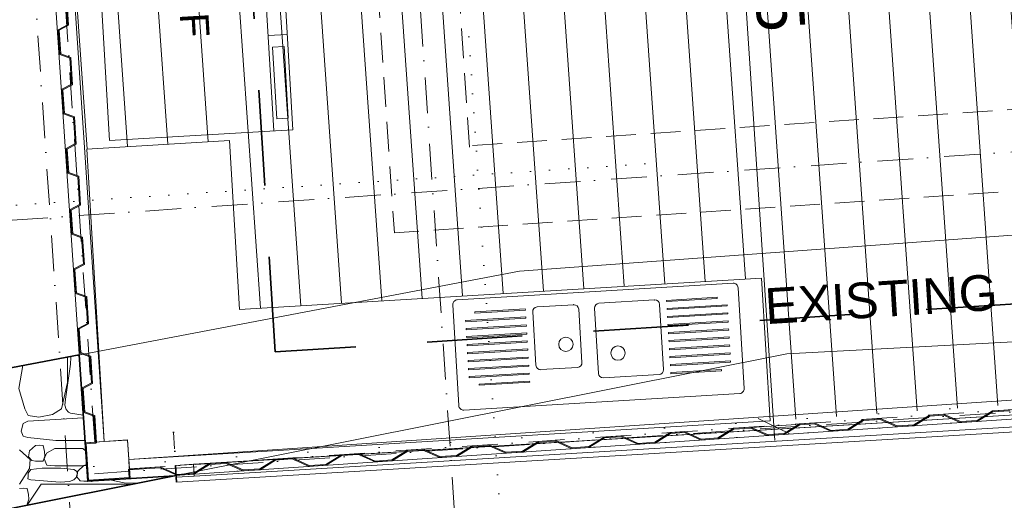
# Model space of a CAD drawing. Header units: millimetres. Extents: x -738537 to 1850049, y -250217 to 604013.
# Tile 90 of 204: x -143252 to -139118, y 76382 to 78399. Entities that reach past the tile are written whole.
import ezdxf
from ezdxf.enums import TextEntityAlignment as Align

# ---------------------------------------------------------------- set-up
doc = ezdxf.new("R2010")
doc.units = ezdxf.units.MM
doc.header["$MEASUREMENT"] = 0
doc.set_wipeout_variables(frame=1)
for name, pattern in [('Block C$0$DASHED2', [9.375, 6.25, -3.125]), ('Dashed Small', [140, 70, -70]), ('Dense Dotted', [80, 0, -80]), ('Dot & Dashed', [280, 150, -60, 0, -70]), ('Dotted', [300, 0, -300]), ('Long Dashed', [700, 400, -300]), ('Wipeout_Contour', [1000, 0, -1000])]:
    doc.linetypes.add(name, pattern=pattern)
for name, color, linetype, lineweight, true_color in [('0_Pen_No__10', 7, 'Continuous', 20, 0x996633), ('MARKETING_Pen_No__171', 7, 'Continuous', 0, 0xdadada), ('ROAD_Pen_No__7', 7, 'Continuous', 5, 0x9f07ff)]:
    doc.layers.add(name, color=color, linetype=linetype, lineweight=lineweight, true_color=true_color)
for name, color, linetype, lineweight in [('0_Pen_No__128', 9, 'Continuous', 0), ('0_Pen_No__16', 8, 'Continuous', 20), ('0_Pen_No__3', 30, 'Continuous', 15), ('0_Pen_No__5', 4, 'Continuous', 5), ('0_Pen_No__8', 255, 'Continuous', 0), ('A_FLOORS STRUCTURE_Pen_No__3', 30, 'Continuous', 15), ('A_WALL LOAD_Pen_No__1', 214, 'Continuous', 35), ('A_WALL LOAD_Pen_No__3', 30, 'Continuous', 15), ('A_WALL LOAD_Pen_No__6', 7, 'Continuous', 5), ('B_CUT OUT_Pen_No__2', 1, 'Continuous', 25), ('B_CUT OUT_Pen_No__5', 4, 'Continuous', 5), ('B_FURN FIXED_Pen_No__4', 5, 'Continuous', 5), ('B_FURN FIXED_Pen_No__86', 255, 'Continuous', 20), ('B_FURN LOOSE_Pen_No__4', 5, 'Continuous', 5), ('C-GRID _Pen_No__5', 4, 'Continuous', 5), ('C_DIMS - GA_Pen_No__6', 7, 'Continuous', 5), ('C_TEXT GA_Pen_No__6', 7, 'Continuous', 5), ('MARKETING_Pen_No__1', 214, 'Continuous', 35), ('SEWER LINE_Pen_No__1', 214, 'Continuous', 35)]:
    doc.layers.add(name, color=color, linetype=linetype, lineweight=lineweight)
for name, color, linetype in [('B_FURN FIXED', 7, 'Continuous'), ('B_FURN LOOSE', 7, 'Continuous'), ('C_DIMS - GA', 7, 'Continuous'), ('MARKETING', 7, 'Continuous')]:
    doc.layers.add(name, color=color, linetype=linetype)
doc.styles.add('GENERATED_STYLE_1', font='GOTHIC.TTF')
doc.styles.add('GENERATED_STYLE_2', font='arial.ttf')
doc.dimstyles.new('GENERATED_STYLE__1', dxfattribs={"dimtxt": 200, "dimasz": 95, "dimexe": 0.18, "dimexo": 90000, "dimgap": 0.09, "dimtad": 1, "dimdec": 0, "dimzin": 0, "dimdsep": 46, "dimtxsty": 'GENERATED_STYLE_1', "dimblk": 'ARROWHEAD_2', "dimblk1": 'ARROWHEAD_2', "dimblk2": 'ARROWHEAD_2', "dimcen": 0.09, "dimclrd": 7, "dimclre": 7, "dimclrt": 7, "dimadec": 0, "dimazin": 0, "dimtfac": 1, "dimtdec": 4, "dimtmove": 0, "dimatfit": 3, "dimfxl": 1, "dimtolj": 1, "dimtzin": 0, "dimarcsym": 0})
doc.dimstyles.new('GENERATED_STYLE__3', dxfattribs={"dimtxt": 200, "dimasz": 95, "dimexe": 0.18, "dimexo": 90000, "dimgap": 0.09, "dimtad": 1, "dimdec": 0, "dimzin": 0, "dimdsep": 46, "dimtxsty": 'GENERATED_STYLE_1', "dimblk": 'ARROWHEAD_2', "dimblk1": 'ARROWHEAD_2', "dimblk2": 'ARROWHEAD_2', "dimcen": 0.09, "dimclrd": 7, "dimclre": 7, "dimclrt": 7, "dimadec": 0, "dimazin": 0, "dimtfac": 1, "dimtdec": 4, "dimtmove": 2, "dimatfit": 3, "dimfxl": 1, "dimtolj": 1, "dimtzin": 0, "dimarcsym": 0})

# ---------------------------------------------------------------- blocks, each defined once
blk = doc.blocks.new('*D230')
at = {"layer": 'C_DIMS - GA_Pen_No__6', "color": 7, "linetype": 'Continuous', "lineweight": 5, "transparency": 16777216}
for p, q in [((-141608.1, 75815.9), (-141619.4, 76003.1)), ((-141581.5, 75974), (-141646, 75844.9)), ((-142895.8, 75895.2), (-142960.4, 75766.1)), ((-142922.5, 75737), (-142933.7, 75924.2)), ((-142928.1, 75830.6), (-141613.8, 75909.5)), ((-141613.8, 75909.5), (-141264.9, 75930.4)), ((-142989.1, 75827), (-142928.1, 75830.6))]:
    blk.add_line(p, q, dxfattribs=at)
at = {"layer": 'C_DIMS - GA_Pen_No__6', "color": 7, "lineweight": 5, "transparency": 16777216, "char_height": 200, "attachment_point": 7, "rotation": 3.4344, "style": 'GENERATED_STYLE_1'}
for s, insert in [('\\A1;{\\pql;\\fCentury Gothic|b0|i0|c0|p34;350}', (-142120.1, 75919.2)), ('\\A1;{\\pql;\\fCentury Gothic|b0|i0|c0|p34;1\xa0317}', (-143669.3, 75826.2))]:
    blk.add_mtext(s, dxfattribs=dict(at, insert=insert))
blk = doc.blocks.new('ARROWHEAD_2')
at = {"color": 0, "linetype": 'Continuous', "lineweight": 0}
for p, q in [((-0.378, -0.655), (0.378, 0.655)), ((0, 0), (-1, 0))]:
    blk.add_line(p, q, dxfattribs=at)
blk = doc.blocks.new('*D231')
at = {"layer": 'C_DIMS - GA_Pen_No__6', "color": 7, "linetype": 'Continuous', "lineweight": 5, "transparency": 16777216}
for p, q in [((-141264.9, 75930.4), (-131069.7, 76542.3)), ((-141259.3, 75836.9), (-141270.5, 76024)), ((-141608.1, 75815.9), (-141619.4, 76003.1)), ((-141232.6, 75995), (-141297.2, 75865.9)), ((-141581.5, 75974), (-141646, 75844.9)), ((-141613.8, 75909.5), (-141264.9, 75930.4))]:
    blk.add_line(p, q, dxfattribs=at)
blk = doc.blocks.new('*D232')
at = {"layer": 'C_DIMS - GA_Pen_No__6', "color": 7, "linetype": 'Continuous', "lineweight": 5, "transparency": 16777216}
for p, q in [((-131102, 76477.7), (-131037.5, 76606.8)), ((-131064.1, 76448.7), (-131075.4, 76635.9)), ((-141264.9, 75930.4), (-131069.7, 76542.3)), ((-131069.7, 76542.3), (-131008.7, 76545.9)), ((-141232.6, 75995), (-141297.2, 75865.9))]:
    blk.add_line(p, q, dxfattribs=at)
at = {"layer": 'C_DIMS - GA_Pen_No__6', "color": 7, "lineweight": 5, "transparency": 16777216, "insert": (-136599.1, 76250.5), "char_height": 200, "attachment_point": 7, "rotation": 3.4344, "style": 'GENERATED_STYLE_1'}
blk.add_mtext('\\A1;{\\pql;\\fCentury Gothic|b0|i0|c0|p34;10\xa0213}', dxfattribs=at)
blk = doc.blocks.new('*D233')
at = {"layer": 'C_DIMS - GA_Pen_No__6', "color": 7, "linetype": 'Continuous', "lineweight": 5, "transparency": 16777216}
for p, q in [((-131015.6, 76242.5), (-131080.2, 76113.4)), ((-142906.2, 75466.3), (-131047.9, 76177.9)), ((-142874, 75530.8), (-142938.5, 75401.7)), ((-142900.6, 75372.7), (-142911.9, 75559.9)), ((-142967.2, 75462.6), (-142906.2, 75466.3))]:
    blk.add_line(p, q, dxfattribs=at)
at = {"layer": 'C_DIMS - GA_Pen_No__6', "color": 7, "lineweight": 5, "transparency": 16777216, "insert": (-137408.8, 75836.3), "char_height": 200, "attachment_point": 7, "rotation": 3.4344, "style": 'GENERATED_STYLE_1'}
blk.add_mtext('\\A1;{\\pql;\\fCentury Gothic|b0|i0|c0|p34;11\xa0880}', dxfattribs=at)
blk = doc.blocks.new('*D234')
at = {"layer": 'C_DIMS - GA_Pen_No__6', "color": 7, "linetype": 'Continuous', "lineweight": 5, "transparency": 16777216}
for p, q in [((-130372.9, 76124.5), (-130384.1, 76311.7)), ((-131042.3, 76084.3), (-131053.5, 76271.5)), ((-130410.8, 76153.5), (-130346.2, 76282.6)), ((-131015.6, 76242.5), (-131080.2, 76113.4)), ((-131047.9, 76177.9), (-130378.5, 76218.1)), ((-130378.5, 76218.1), (-130317.5, 76221.8)), ((-142906.2, 75466.3), (-131047.9, 76177.9))]:
    blk.add_line(p, q, dxfattribs=at)
at = {"layer": 'C_DIMS - GA_Pen_No__6', "color": 7, "lineweight": 5, "transparency": 16777216, "insert": (-130949.5, 76223.9), "char_height": 200, "attachment_point": 7, "rotation": 3.4344, "style": 'GENERATED_STYLE_1'}
blk.add_mtext('\\A1;{\\pql;\\fCentury Gothic|b0|i0|c0|p34;671}', dxfattribs=at)
blk = doc.blocks.new('*X292')
at = {"layer": 'MARKETING_Pen_No__171', "color": 254, "linetype": 'Continuous', "lineweight": 0, "true_color": 0xdadada}
for p, q in [((-143051.3, 76980.6), (-143052.5, 76983)), ((-143050.5, 76876.1), (-143051.3, 76980.6)), ((-143037.6, 76981.2), (-143039.1, 76954.2)), ((-143036, 76986.2), (-143037.6, 76981.2)), ((-143001.5, 76989.3), (-143013.8, 76990.4)), ((-143238.8, 76947.7), (-143255.5, 76850.8)), ((-143039.1, 76954.2), (-143059.4, 76807)), ((-143255.5, 76850.8), (-143229.8, 76766.1)), ((-143076, 76766.1), (-143050.5, 76876.1)), ((-143059.4, 76807), (-143062.9, 76781.8)), ((-143229.8, 76766.1), (-143216, 76738.5)), ((-143114.3, 76742.4), (-143076, 76766.1)), ((-143062.9, 76781.8), (-143056.4, 76762.8)), ((-142984.8, 76728.2), (-143218, 76714.6)), ((-143216, 76738.5), (-143170.9, 76731.2)), ((-143170.9, 76731.2), (-143114.3, 76742.4)), ((-143056.4, 76762.8), (-143047.4, 76751.7)), ((-143047.4, 76751.7), (-143039.1, 76747.6)), ((-143039.1, 76747.6), (-142984.7, 76740)), ((-142983.9, 76728.2), (-142984.8, 76728.2)), ((-143237.1, 76704.4), (-143245.7, 76671.8)), ((-143218, 76714.6), (-143237.1, 76704.4)), ((-143245.7, 76671.8), (-143236.9, 76651.7)), ((-143236.9, 76651.7), (-143218, 76645.9)), ((-143218, 76645.9), (-143100, 76633.6)), ((-143185.1, 76612.3), (-143211.1, 76589.7)), ((-143166.7, 76613.9), (-143185.1, 76612.3)), ((-143153.4, 76612.3), (-143166.7, 76613.9)), ((-143147.7, 76587.2), (-143153.4, 76612.3)), ((-143104.7, 76600.3), (-143138.7, 76580)), ((-142987.2, 76600.3), (-143104.7, 76600.3)), ((-143100, 76633.6), (-142977.5, 76633.7)), ((-142974.5, 76588.3), (-142987.2, 76600.3)), ((-143207.6, 76553.8), (-143253.1, 76594)), ((-143211.1, 76589.7), (-143214.8, 76565.2)), ((-143214.8, 76565.2), (-143200.1, 76548.9)), ((-143153.4, 76547), (-143146.4, 76567.6)), ((-143138.7, 76580), (-143149.3, 76556.7)), ((-143149.3, 76556.7), (-143138.2, 76530)), ((-143146.4, 76567.6), (-143147.7, 76587.2)), ((-143253.1, 76449.4), (-143210.5, 76515.7)), ((-143210.5, 76515.7), (-143207.6, 76553.8)), ((-143157.4, 76517.6), (-143204.7, 76511.4)), ((-143200.1, 76548.9), (-143185.1, 76547)), ((-143185.1, 76547), (-143153.4, 76547)), ((-143119.9, 76517.8), (-143157.4, 76517.6)), ((-143138.2, 76530), (-143104.7, 76527.7)), ((-143079, 76517.5), (-143119.9, 76517.8)), ((-143104.7, 76527.7), (-142987.2, 76527.7)), ((-143024.4, 76511.4), (-143079, 76517.5)), ((-142982.2, 76528), (-143008.3, 76505.3)), ((-142987.2, 76527.7), (-142970.7, 76532.2)), ((-142970.5, 76529), (-142982.2, 76528)), ((-143216.2, 76482.9), (-143218, 76473.1)), ((-143215.8, 76496.9), (-143216.2, 76482.9)), ((-143204.7, 76511.4), (-143215.8, 76496.9)), ((-143012.7, 76504.9), (-143024.4, 76511.4)), ((-143024.4, 76468.1), (-143014.6, 76477.4)), ((-143014.6, 76477.4), (-143009.3, 76497.2)), ((-143009.3, 76497.2), (-143012.7, 76504.9)), ((-143008.3, 76505.3), (-143012, 76480.8)), ((-143012, 76480.8), (-142997.2, 76464.6)), ((-143233.7, 76433.7), (-143252.1, 76432.1)), ((-143220.4, 76432.1), (-143233.7, 76433.7)), ((-143161.1, 76449.4), (-143220.9, 76361.7)), ((-143218, 76473.1), (-143204.7, 76468.1)), ((-143204.7, 76468.1), (-143081.8, 76459.1)), ((-142780.6, 76449.4), (-143161.1, 76449.4)), ((-143081.8, 76459.1), (-143042.4, 76460.7)), ((-143042.4, 76460.7), (-143024.4, 76468.1)), ((-142997.2, 76464.6), (-142982.2, 76462.6)), ((-142982.2, 76462.6), (-142966, 76462.6)), ((-142956.4, 76462.6), (-142950.6, 76462.6)), ((-142950.6, 76462.6), (-142950.4, 76463)), ((-142872.9, 76467.9), (-142813.7, 76456)), ((-142813.7, 76456), (-142756.5, 76454.2)), ((-143214.7, 76407), (-143220.4, 76432.1)), ((-143213.4, 76387.4), (-143214.7, 76407)), ((-143220.4, 76366.7), (-143213.4, 76387.4))]:
    blk.add_line(p, q, dxfattribs=at)
for p in [(-143153.4, 76547), (-142950.6, 76462.6)]:
    blk.add_point(p, dxfattribs=at)
blk = doc.blocks.new('Fill_105', base_point=(0, 0))
at = {"color": 254, "linetype": 'Wipeout_Contour', "lineweight": 0, "ltscale": 817359.830674}
blk.add_wipeout([(-147013.4, 75606.1), (-142601.2, 76485.2), (-142966, 76462), (-143001.7, 76992.7), (-147118.1, 76211.1)], dxfattribs=at).dxf.layer = 'MARKETING'
at = {"layer": 'MARKETING_Pen_No__1', "color": 214, "linetype": 'Continuous', "lineweight": 35, "flags": 128}
blk.add_lwpolyline([(-147013.4, 75606.1), (-147118.1, 76211.1), (-143001.7, 76992.7), (-142966, 76462), (-142601.2, 76485.2)], close=True, dxfattribs=at)
at = {"layer": 'MARKETING_Pen_No__171', "color": 254, "linetype": 'Continuous', "lineweight": 0, "true_color": 0xdadada}
blk.add_blockref('*X292', (0, 0), dxfattribs=at)
blk = doc.blocks.new('Refrigerator Side by Side 24[37]', base_point=(-142105.3, 77937.3))
at = {"layer": 'B_FURN FIXED_Pen_No__4', "color": 5, "linetype": 'Continuous', "lineweight": 5}
for p, q in [((-142185.2, 77932.6), (-142238.8, 78842.3)), ((-142128.9, 78336.6), (-142208.7, 78331.9)), ((-142141.9, 78285.8), (-142189.8, 78283)), ((-142189.8, 78283), (-142172.2, 77983.5)), ((-142124.3, 77986.3), (-142141.9, 78285.8)), ((-142172.2, 77983.5), (-142124.3, 77986.3))]:
    blk.add_line(p, q, dxfattribs=at)
at = {"layer": 'B_FURN FIXED_Pen_No__4', "color": 5, "linetype": 'Continuous', "lineweight": 5, "flags": 128}
blk.add_lwpolyline([(-142105.3, 77937.3), (-142158.9, 78847), (-142928.3, 78801.8), (-142874.7, 77892)], close=True, dxfattribs=at)
at = {"layer": 'B_FURN FIXED_Pen_No__86', "color": 255, "lineweight": 20, "style": 'GENERATED_STYLE_2'}
blk.add_attdef('txt', text='', height=120, rotation=273.3691, dxfattribs=at).set_placement((-142516.8, 78376.4), align=Align.MIDDLE_CENTER)
blk = doc.blocks.new('Sink General 24[38]', base_point=(-140236.9, 77294.3))
at = {"layer": 'B_FURN LOOSE_Pen_No__4', "color": 5, "linetype": 'Continuous', "lineweight": 5}
for p, q in [((-140586.2, 77223.2), (-140819.8, 77209.2)), ((-140536, 77221.3), (-140323.4, 77234)), ((-140535.7, 77216.3), (-140536, 77221.3)), ((-140323.1, 77229), (-140535.7, 77216.3)), ((-140323.4, 77234), (-140323.1, 77229)), ((-141129, 77185.7), (-141341.6, 77172.9)), ((-141341.3, 77167.9), (-141128.7, 77180.7)), ((-141128.7, 77180.7), (-141129, 77185.7)), ((-140925.6, 77202.9), (-141079.3, 77193.7)), ((-140891.1, 76960.8), (-140904.5, 77184.1)), ((-140838.6, 77188.1), (-140822.2, 76914.9)), ((-140548.7, 76931.3), (-140565.1, 77204.5)), ((-140534, 77187.6), (-140281.5, 77202.7)), ((-140533.7, 77182.6), (-140534, 77187.6)), ((-140281.2, 77197.7), (-140533.7, 77182.6)), ((-140281.5, 77202.7), (-140281.2, 77197.7)), ((-141126.9, 77152), (-141379.5, 77136.8)), ((-141379.5, 77136.8), (-141379.2, 77131.8)), ((-141379.2, 77131.8), (-141126.6, 77147)), ((-141341.6, 77172.9), (-141341.3, 77167.9)), ((-141126.6, 77147), (-141126.9, 77152)), ((-141098.1, 77172.5), (-141084.7, 76949.2)), ((-140532, 77153.9), (-140279.4, 77169)), ((-140531.7, 77148.9), (-140532, 77153.9)), ((-140279.1, 77164.1), (-140531.7, 77148.9)), ((-140530, 77120.2), (-140277.4, 77135.4)), ((-140279.4, 77169), (-140279.1, 77164.1)), ((-140277.4, 77135.4), (-140277.1, 77130.4)), ((-141124.9, 77118.3), (-141377.5, 77103.2)), ((-141377.5, 77103.2), (-141377.2, 77098.2)), ((-141377.2, 77098.2), (-141124.6, 77113.3)), ((-141124.6, 77113.3), (-141124.9, 77118.3)), ((-140529.7, 77115.2), (-140530, 77120.2)), ((-140277.1, 77130.4), (-140529.7, 77115.2)), ((-140527.9, 77086.5), (-140275.4, 77101.7)), ((-140275.1, 77096.7), (-140527.6, 77081.5)), ((-140275.4, 77101.7), (-140275.1, 77096.7)), ((-141122.9, 77084.6), (-141375.4, 77069.5)), ((-141375.4, 77069.5), (-141375.1, 77064.5)), ((-141375.1, 77064.5), (-141122.6, 77079.6)), ((-141122.6, 77079.6), (-141122.9, 77084.6)), ((-140527.6, 77081.5), (-140527.9, 77086.5)), ((-140525.9, 77052.9), (-140273.4, 77068)), ((-140525.6, 77047.9), (-140525.9, 77052.9)), ((-140273.1, 77063), (-140525.6, 77047.9)), ((-140273.4, 77068), (-140273.1, 77063)), ((-141120.9, 77050.9), (-141373.4, 77035.8)), ((-141373.4, 77035.8), (-141373.1, 77030.8)), ((-141373.1, 77030.8), (-141120.6, 77046)), ((-141118.8, 77017.3), (-141371.4, 77002.1)), ((-141371.1, 76997.1), (-141118.5, 77012.3)), ((-141120.6, 77046), (-141120.9, 77050.9)), ((-141118.5, 77012.3), (-141118.8, 77017.3)), ((-140523.9, 77019.2), (-140271.3, 77034.3)), ((-140523.6, 77014.2), (-140523.9, 77019.2)), ((-140271, 77029.3), (-140523.6, 77014.2)), ((-140271.3, 77034.3), (-140271, 77029.3)), ((-141371.4, 77002.1), (-141371.1, 76997.1)), ((-141116.8, 76983.6), (-141369.4, 76968.4)), ((-141369.1, 76963.4), (-141116.5, 76978.6)), ((-141116.5, 76978.6), (-141116.8, 76983.6)), ((-140521.9, 76985.5), (-140269.3, 77000.6)), ((-140521.6, 76980.5), (-140521.9, 76985.5)), ((-140269, 76995.7), (-140521.6, 76980.5)), ((-140269.3, 77000.6), (-140269, 76995.7)), ((-141369.4, 76968.4), (-141369.1, 76963.4)), ((-141114.8, 76949.9), (-141367.4, 76934.8)), ((-141367.4, 76934.8), (-141367.1, 76929.8)), ((-141367.1, 76929.8), (-141114.5, 76944.9)), ((-141114.5, 76944.9), (-141114.8, 76949.9)), ((-141063.5, 76930.5), (-140909.8, 76939.7)), ((-140519.9, 76951.8), (-140267.3, 76967)), ((-140519.6, 76946.8), (-140519.9, 76951.8)), ((-140267, 76962), (-140519.6, 76946.8)), ((-140517.8, 76918.1), (-140305.2, 76930.9)), ((-140305.2, 76930.9), (-140304.9, 76925.9)), ((-140267.3, 76967), (-140267, 76962)), ((-141112.8, 76916.2), (-141365.3, 76901.1)), ((-141365.3, 76901.1), (-141365, 76896.1)), ((-141365, 76896.1), (-141112.5, 76911.2)), ((-141112.5, 76911.2), (-141112.8, 76916.2)), ((-140801, 76896.1), (-140567.4, 76910.1)), ((-140517.5, 76913.1), (-140517.8, 76918.1)), ((-140304.9, 76925.9), (-140517.5, 76913.1)), ((-141110.8, 76882.5), (-141323.4, 76869.8)), ((-141323.4, 76869.8), (-141323.1, 76864.8)), ((-141323.1, 76864.8), (-141110.5, 76877.6)), ((-141110.5, 76877.6), (-141110.8, 76882.5))]:
    blk.add_line(p, q, dxfattribs=at)
at = {"layer": 'B_FURN LOOSE_Pen_No__4', "color": 5, "linetype": 'Continuous', "lineweight": 5, "flags": 128}
blk.add_lwpolyline([(-140256.8, 77293.1), (-141414.7, 77223.6, 0.414214), (-141433.5, 77202.5), (-141408.1, 76779.5, 0.414214), (-141387, 76760.8), (-140229, 76830.3, 0.414214), (-140210.3, 76851.4), (-140235.7, 77274.3, 0.414214)], format="xyb", close=True, dxfattribs=at)
at = {"layer": 'B_FURN LOOSE_Pen_No__4', "color": 5, "linetype": 'Continuous', "lineweight": 5}
for centre in [(-140958.7, 77036.9), (-140740.1, 77000)]:
    blk.add_circle(centre, 30, dxfattribs=at)
for centre, start, end in [((-140585, 77203.3), 3.4344, 93.4344), ((-141078.1, 77173.7), 93.4344, 183.4344), ((-140924.4, 77182.9), 3.4344, 93.4344), ((-140818.6, 77189.3), 93.4344, 183.4344), ((-141064.7, 76950.4), 183.4344, 273.4344), ((-140911, 76959.7), 273.4344, 3.4344), ((-140568.6, 76930.1), 273.4344, 3.4344), ((-140802.2, 76916.1), 183.4344, 273.4344)]:
    blk.add_arc(centre, 20, start, end, dxfattribs=at)
for p in [(-140586.2, 77223.2), (-140925.6, 77202.9)]:
    blk.add_point(p, dxfattribs=at)
blk = doc.blocks.new('*D384')
at = {"layer": 'C_DIMS - GA_Pen_No__6', "color": 7, "linetype": 'Continuous', "lineweight": 5, "transparency": 16777216}
for p, q in [((-144022.7, 78872.4), (-143893.2, 78808.5)), ((-143864.4, 78846.6), (-144051.5, 78834.3)), ((-143799.2, 76407.6), (-143957.9, 78840.4)), ((-143863.9, 76439.6), (-143734.4, 76375.7)), ((-143705.6, 76413.7), (-143892.7, 76401.5)), ((-143795.2, 76346.6), (-143799.2, 76407.6))]:
    blk.add_line(p, q, dxfattribs=at)
at = {"layer": 'C_DIMS - GA_Pen_No__6', "color": 7, "lineweight": 5, "transparency": 16777216, "insert": (-143861.6, 77977.9), "char_height": 200, "attachment_point": 7, "rotation": 273.7342, "style": 'GENERATED_STYLE_1'}
blk.add_mtext('\\A1;{\\pql;\\fCentury Gothic|b0|i0|c0|p34;2\xa0438}', dxfattribs=at)
blk = doc.blocks.new('*D385')
at = {"layer": 'C_DIMS - GA_Pen_No__6', "color": 7, "linetype": 'Continuous', "lineweight": 5, "transparency": 16777216}
for p, q in [((-144065.4, 80487.2), (-144172.3, 82124.5)), ((-143971.9, 80493.3), (-144159, 80481.1)), ((-144130.1, 80519.1), (-144000.7, 80455.2)), ((-143957.9, 78840.4), (-144065.4, 80487.2)), ((-144022.7, 78872.4), (-143893.2, 78808.5)), ((-143864.4, 78846.6), (-144051.5, 78834.3)), ((-143799.2, 76407.6), (-143957.9, 78840.4))]:
    blk.add_line(p, q, dxfattribs=at)
at = {"layer": 'C_DIMS - GA_Pen_No__6', "color": 7, "lineweight": 5, "transparency": 16777216, "insert": (-143994.7, 80017.7), "char_height": 200, "attachment_point": 7, "rotation": 273.7342, "style": 'GENERATED_STYLE_1'}
blk.add_mtext('\\A1;{\\pql;\\fCentury Gothic|b0|i0|c0|p34;1\xa0650}', dxfattribs=at)
blk = doc.blocks.new('*D473')
at = {"layer": 'C_DIMS - GA_Pen_No__6', "color": 7, "linetype": 'Continuous', "lineweight": 5, "transparency": 16777216}
for p, q in [((-145831.2, 88564.6), (-145960.6, 88628.5)), ((-145895.9, 88596.6), (-145899.9, 88657.6)), ((-145802.3, 88602.7), (-145989.4, 88590.5)), ((-145094.8, 76323.1), (-145895.9, 88596.6)), ((-145159.5, 76355), (-145030.1, 76291.1)), ((-145001.3, 76329.2), (-145188.4, 76317)), ((-145090.8, 76262.1), (-145094.8, 76323.1))]:
    blk.add_line(p, q, dxfattribs=at)
at = {"layer": 'C_DIMS - GA_Pen_No__6', "color": 7, "lineweight": 5, "transparency": 16777216, "insert": (-145784.6, 82868.1), "char_height": 200, "attachment_point": 7, "rotation": 273.7342, "style": 'GENERATED_STYLE_1'}
blk.add_mtext('\\A1;{\\pql;\\fCentury Gothic|b0|i0|c0|p34;12\xa0300}', dxfattribs=at)
blk = doc.blocks.new('*D491')
at = {"layer": 'C_DIMS - GA_Pen_No__6', "color": 7, "linetype": 'Continuous', "lineweight": 5, "transparency": 16777216}
for p, q in [((-144670.5, 78830.2), (-144541.1, 78766.3)), ((-144512.2, 78804.3), (-144699.3, 78792.1)), ((-144446.2, 76352.5), (-144605.8, 78798.2)), ((-144352.6, 76358.6), (-144539.7, 76346.4)), ((-144510.9, 76384.4), (-144381.4, 76320.6)), ((-144442.2, 76291.5), (-144446.2, 76352.5))]:
    blk.add_line(p, q, dxfattribs=at)
at = {"layer": 'C_DIMS - GA_Pen_No__6', "color": 7, "lineweight": 5, "transparency": 16777216, "insert": (-144509, 77929.2), "char_height": 200, "attachment_point": 7, "rotation": 273.7342, "style": 'GENERATED_STYLE_1'}
blk.add_mtext('\\A1;{\\pql;\\fCentury Gothic|b0|i0|c0|p34;2\xa0451}', dxfattribs=at)
blk = doc.blocks.new('*D492')
at = {"layer": 'C_DIMS - GA_Pen_No__6', "color": 7, "linetype": 'Continuous', "lineweight": 5, "transparency": 16777216}
for p, q in [((-144820.1, 82082.3), (-144842.6, 82426.8)), ((-144884.8, 82114.2), (-144755.4, 82050.3)), ((-144726.6, 82088.4), (-144913.7, 82076.1)), ((-144605.8, 78798.2), (-144820.1, 82082.3)), ((-144670.5, 78830.2), (-144541.1, 78766.3)), ((-144512.2, 78804.3), (-144699.3, 78792.1)), ((-144446.2, 76352.5), (-144605.8, 78798.2))]:
    blk.add_line(p, q, dxfattribs=at)
at = {"layer": 'C_DIMS - GA_Pen_No__6', "color": 7, "lineweight": 5, "transparency": 16777216, "insert": (-144696, 80794.1), "char_height": 200, "attachment_point": 7, "rotation": 273.7342, "style": 'GENERATED_STYLE_1'}
blk.add_mtext('\\A1;{\\pql;\\fCentury Gothic|b0|i0|c0|p34;3\xa0291}', dxfattribs=at)
blk = doc.blocks.new('*D498')
at = {"layer": 'C_DIMS - GA_Pen_No__6', "color": 7, "linetype": 'Continuous', "lineweight": 5, "transparency": 16777216}
for p, q in [((-140280.4, 80588.7), (-140409.9, 80652.5)), ((-140349.1, 80681.6), (-140345.1, 80620.6)), ((-140438.7, 80614.4), (-140251.6, 80626.8)), ((-140345.1, 80620.6), (-140086.1, 76694.3)), ((-140150.8, 76726.2), (-140021.3, 76662.4)), ((-140179.6, 76688.1), (-139992.5, 76700.4)), ((-140086.1, 76694.3), (-140082, 76633.3))]:
    blk.add_line(p, q, dxfattribs=at)
at = {"layer": 'C_DIMS - GA_Pen_No__6', "color": 7, "lineweight": 5, "transparency": 16777216, "insert": (-140198.9, 79011.3), "char_height": 200, "attachment_point": 7, "rotation": 273.7747, "style": 'GENERATED_STYLE_1'}
blk.add_mtext('\\A1;{\\pql;\\fCentury Gothic|b0|i0|c0|p34;3\xa0935}', dxfattribs=at)

msp = doc.modelspace()

# ---------------------------------------------------------------- hatches: boundary and pattern name
at = {"layer": '0_Pen_No__128', "linetype": 'Continuous', "lineweight": 0}
h = msp.add_hatch(dxfattribs=at)
h.set_pattern_fill('PATTERN__DECK_II_ANGLE', color=9, style=0, pattern_type=2)
h.set_pattern_definition([(94, (0, 0), (169.58589, 11.8586), [])])
h.paths.add_polyline_path([(-142941.1, 78744.8), (-143038.9, 78738.4), (-142974.7, 77855.8), (-142371.4, 77891.6), (-142328.9, 77183.4), (-140136.9, 77314.9), (-140101, 76716), (-131294.5, 77305.1), (-131301.3, 77409.1), (-131227.7, 77413.9), (-131292.9, 78350), (-131302.9, 78350), (-131318.7, 78585.5), (-131302.4, 78585.6), (-131365, 79515.5), (-131381.2, 79514.4), (-131381.7, 79522.5), (-131443.1, 79518.2), (-131454, 79679.9), (-131495.9, 79676.6), (-131609.1, 81316.1), (-141547.2, 80651.5), (-141435.7, 78923.1), (-142946.5, 78826.6)])
at = {"layer": '0_Pen_No__8', "linetype": 'Continuous', "lineweight": 0, "true_color": 0x3f3f3f}
for points in [[(-143071.1, 78740.1), (-143075.1, 78739.8), (-143067.5, 78627.1), (-143107.2, 78606.4), (-143100.2, 78502.6), (-143058.1, 78487.4), (-143050.7, 78377.6), (-143090.4, 78356.9), (-143083.5, 78253.2), (-143041.3, 78237.9), (-143034, 78128.2), (-143074.6, 78107), (-143067.7, 78003.7), (-143025.6, 77988.4), (-143018.2, 77878.7), (-143056.9, 77858.5), (-143049.9, 77754.3), (-143007.8, 77739.1), (-143000, 77623.3), (-143039.7, 77602.6), (-143032.7, 77498.4), (-142991.6, 77483.6), (-142984.2, 77373.8), (-143023.9, 77353.1), (-143017, 77249.9), (-142973.8, 77234.2), (-142966.5, 77124.5), (-143006.2, 77103.8), (-142999.2, 77000), (-142957.1, 76984.8), (-142949.7, 76875), (-142989.4, 76854.3), (-142982.4, 76750.6), (-142940.3, 76735.3), (-142932.7, 76622.6), (-142928.7, 76622.9), (-142936.5, 76738.2), (-142978.6, 76753.4), (-142985.2, 76852), (-142945.5, 76872.7), (-142953.2, 76987.7), (-142995.4, 77002.9), (-143002, 77101.4), (-142962.3, 77122.1), (-142970, 77237.1), (-143013.2, 77252.7), (-143019.8, 77350.8), (-142980.1, 77371.5), (-142987.8, 77486.5), (-143028.9, 77501.3), (-143035.5, 77600.3), (-142995.8, 77621), (-143004, 77742), (-143046.1, 77757.2), (-143052.8, 77856.2), (-143014, 77876.4), (-143021.8, 77991.3), (-143063.9, 78006.5), (-143070.5, 78104.6), (-143029.8, 78125.9), (-143037.5, 78240.8), (-143079.6, 78256), (-143086.3, 78354.6), (-143046.6, 78375.3), (-143054.3, 78490.3), (-143096.4, 78505.5), (-143103.1, 78604), (-143063.4, 78624.7)], [(-137191.7, 76890.5), (-137231.6, 76887.8), (-137297.1, 76847.3), (-137366.9, 76842.6), (-137437.2, 76874), (-137509, 76869.2), (-137574.4, 76828.7), (-137644.3, 76824), (-137714.6, 76855.3), (-137786.4, 76850.5), (-137851.8, 76810), (-137921.7, 76805.3), (-137991.9, 76836.7), (-138063.8, 76831.8), (-138129.2, 76791.4), (-138199, 76786.7), (-138269.3, 76818), (-138335.1, 76813.6), (-138400.6, 76773.1), (-138470.4, 76768.4), (-138540.7, 76799.8), (-138612.5, 76794.9), (-138677.9, 76754.4), (-138747.8, 76749.7), (-138818.1, 76781.1), (-138889.9, 76776.3), (-138955.3, 76735.8), (-139025.2, 76731.1), (-139095.4, 76762.4), (-139167.3, 76757.6), (-139232.7, 76717.1), (-139302.5, 76712.4), (-139372.8, 76743.8), (-139432.7, 76739.8), (-139498.1, 76699.3), (-139567.9, 76694.6), (-139638.2, 76725.9), (-139710, 76721.1), (-139775.5, 76680.6), (-139845.3, 76675.9), (-139915.6, 76707.3), (-139977.4, 76703.1), (-140042.9, 76662.6), (-140112.7, 76657.9), (-140183, 76689.3), (-140254.8, 76684.5), (-140320.2, 76644), (-140390.1, 76639.3), (-140460.3, 76670.6), (-140520.2, 76666.6), (-140585.6, 76626.1), (-140655.5, 76621.4), (-140725.7, 76652.8), (-140797.6, 76647.9), (-140863, 76607.5), (-140932.9, 76602.8), (-141003.1, 76634.1), (-141074.9, 76629.3), (-141140.4, 76588.8), (-141210.2, 76584.1), (-141280.5, 76615.5), (-141352.3, 76610.6), (-141417.8, 76570.2), (-141487.6, 76565.5), (-141557.9, 76596.8), (-141623.7, 76592.4), (-141689.1, 76551.9), (-141759, 76547.2), (-141829.3, 76578.6), (-141901.1, 76573.7), (-141966.5, 76533.2), (-142036.4, 76528.5), (-142106.6, 76559.9), (-142178.5, 76555.1), (-142243.9, 76514.6), (-142313.7, 76509.9), (-142384, 76541.2), (-142455.8, 76536.4), (-142521.3, 76495.9), (-142591.1, 76491.2), (-142661.4, 76522.6), (-142795.1, 76513.6), (-142792.7, 76477.7), (-142962.3, 76466.3), (-142972.6, 76619.9), (-142932.7, 76622.6), (-142933, 76626.6), (-142973.9, 76623.8), (-142974.3, 76623.8), (-142975.2, 76623.4), (-142975.9, 76622.8), (-142976.3, 76622.2), (-142976.6, 76621.3), (-142976.7, 76620.6), (-142966.3, 76466), (-142966.1, 76465.2), (-142965.3, 76463.6), (-142964.3, 76462.8), (-142962.9, 76462.3), (-142962, 76462.3), (-142791.4, 76473.7), (-142790.1, 76474.1), (-142789.3, 76474.8), (-142788.8, 76475.7), (-142788.6, 76476.9), (-142790.8, 76509.9), (-142730.9, 76513.9), (-142662.1, 76518.5), (-142591.8, 76487.2), (-142520, 76492), (-142454.6, 76532.5), (-142384.7, 76537.2), (-142314.5, 76505.8), (-142242.6, 76510.7), (-142177.2, 76551.1), (-142107.4, 76555.8), (-142037.1, 76524.5), (-141965.3, 76529.3), (-141899.8, 76569.8), (-141830, 76574.5), (-141759.7, 76543.1), (-141687.9, 76548), (-141622.4, 76588.5), (-141558.6, 76592.8), (-141488.3, 76561.4), (-141416.5, 76566.2), (-141351.1, 76606.7), (-141281.2, 76611.4), (-141211, 76580.1), (-141139.1, 76584.9), (-141073.7, 76625.4), (-141003.8, 76630.1), (-140933.6, 76598.7), (-140861.7, 76603.5), (-140796.3, 76644), (-140726.5, 76648.7), (-140656.2, 76617.4), (-140584.4, 76622.2), (-140518.9, 76662.7), (-140461.1, 76666.6), (-140390.8, 76635.2), (-140319, 76640.1), (-140253.5, 76680.5), (-140183.7, 76685.2), (-140113.4, 76653.9), (-140041.6, 76658.7), (-139976.2, 76699.2), (-139916.3, 76703.2), (-139846, 76671.9), (-139774.2, 76676.7), (-139708.8, 76717.2), (-139638.9, 76721.9), (-139568.7, 76690.5), (-139496.8, 76695.4), (-139431.4, 76735.8), (-139373.5, 76739.7), (-139303.3, 76708.4), (-139231.4, 76713.2), (-139166, 76753.7), (-139096.2, 76758.4), (-139025.9, 76727), (-138954.1, 76731.9), (-138888.6, 76772.3), (-138818.8, 76777), (-138748.5, 76745.7), (-138676.7, 76750.5), (-138611.3, 76791), (-138541.4, 76795.7), (-138471.1, 76764.3), (-138399.3, 76769.2), (-138333.9, 76809.7), (-138270, 76814), (-138199.8, 76782.6), (-138127.9, 76787.4), (-138062.5, 76827.9), (-137992.7, 76832.6), (-137922.4, 76801.3), (-137850.5, 76806.1), (-137785.1, 76846.6), (-137715.3, 76851.3), (-137645, 76819.9), (-137573.2, 76824.7), (-137507.7, 76865.2), (-137437.9, 76869.9), (-137367.6, 76838.6), (-137295.8, 76843.4), (-137230.4, 76883.9), (-137191.5, 76886.5)]]:
    msp.add_hatch(color=250, dxfattribs=at).paths.add_polyline_path(points)

# ---------------------------------------------------------------- linework, layer by layer
at = {"layer": '0_Pen_No__10', "color": 25, "linetype": 'Dot & Dashed', "lineweight": 20, "true_color": 0x996633}
msp.add_line((-142938.1, 76493.9), (-136923.7, 76898.5), dxfattribs=at)
at = {"layer": '0_Pen_No__16', "color": 8, "linetype": 'Dense Dotted', "lineweight": 20}
for p, q in [((-141365.8, 78327.2), (-141139.3, 74863.5)), ((-140627.2, 77793.5), (-144090.9, 77566.8))]:
    msp.add_line(p, q, dxfattribs=at)
at = {"layer": '0_Pen_No__3', "color": 30, "linetype": 'Continuous', "lineweight": 15}
for p, q in [((-143118.7, 78732.9), (-142976.9, 76623.6)), ((-143038.9, 78738.2), (-142897, 76629)), ((-142793.8, 76553.8), (-137031.9, 76941.3)), ((-142788.4, 76473.9), (-137026.5, 76861.5)), ((-142799.3, 76635.6), (-142976.9, 76623.6)), ((-142976.9, 76623.6), (-142897, 76629)), ((-142976.9, 76623.6), (-142966, 76462)), ((-142788.4, 76473.9), (-142799.3, 76635.6)), ((-142788.4, 76473.9), (-142793.8, 76553.8)), ((-142966, 76462), (-142788.4, 76473.9))]:
    msp.add_line(p, q, dxfattribs=at)
at = {"layer": '0_Pen_No__3', "color": 30, "linetype": 'Dotted', "lineweight": 15}
for p, q in [((-142940.1, 76523.9), (-136925.7, 76928.4)), ((-142936.1, 76464), (-136921.6, 76868.6)), ((-142936.1, 76464), (-142940.1, 76523.9))]:
    msp.add_line(p, q, dxfattribs=at)
at = {"layer": '0_Pen_No__3', "color": 30, "linetype": 'Dashed Small', "lineweight": 15}
for p, q in [((-142799.3, 76635.6), (-142976.9, 76623.6)), ((-142976.9, 76623.6), (-142966, 76462)), ((-142788.4, 76473.9), (-142799.3, 76635.6)), ((-142966, 76462), (-142788.4, 76473.9))]:
    msp.add_line(p, q, dxfattribs=at)
at = {"layer": '0_Pen_No__3', "color": 30, "linetype": 'Continuous', "lineweight": 15}
for points in [[(-143054.3, 78490.3), (-143046.6, 78375.3), (-143086.3, 78354.6), (-143079.6, 78256), (-143037.5, 78240.8), (-143029.8, 78125.9), (-143070.5, 78104.6), (-143063.9, 78006.5), (-143021.8, 77991.3), (-143014, 77876.4), (-143052.8, 77856.2), (-143046.1, 77757.2), (-143004, 77742), (-142995.8, 77621), (-143035.5, 77600.3), (-143028.9, 77501.3), (-142987.8, 77486.5), (-142980.1, 77371.5), (-143019.8, 77350.8), (-143013.2, 77252.7), (-142970, 77237.1), (-142962.3, 77122.1), (-143002, 77101.4), (-142995.4, 77002.9), (-142953.2, 76987.7), (-142945.5, 76872.7), (-142985.2, 76852), (-142978.6, 76753.4), (-142936.5, 76738.2), (-142928.7, 76622.9), (-142932.7, 76622.6), (-142940.3, 76735.3), (-142982.4, 76750.6), (-142989.4, 76854.3), (-142949.7, 76875), (-142957.1, 76984.8), (-142999.2, 77000), (-143006.2, 77103.8), (-142966.5, 77124.5), (-142973.8, 77234.2), (-143017, 77249.9), (-143023.9, 77353.1), (-142984.2, 77373.8), (-142991.6, 77483.6), (-143032.7, 77498.4), (-143039.7, 77602.6), (-143000, 77623.3), (-143007.8, 77739.1), (-143049.9, 77754.3), (-143056.9, 77858.5), (-143018.2, 77878.7), (-143025.6, 77988.4), (-143067.7, 78003.7), (-143074.6, 78107), (-143034, 78128.2), (-143041.3, 78237.9), (-143083.5, 78253.2), (-143090.4, 78356.9), (-143050.7, 78377.6), (-143058.1, 78487.4)], [(-139095.4, 76762.4), (-139167.3, 76757.6), (-139232.7, 76717.1), (-139302.5, 76712.4), (-139372.8, 76743.8), (-139432.7, 76739.8), (-139498.1, 76699.3), (-139567.9, 76694.6), (-139638.2, 76725.9), (-139710, 76721.1), (-139775.5, 76680.6), (-139845.3, 76675.9), (-139915.6, 76707.3), (-139977.4, 76703.1), (-140042.9, 76662.6), (-140112.7, 76657.9), (-140183, 76689.3), (-140254.8, 76684.5), (-140320.2, 76644), (-140390.1, 76639.3), (-140460.3, 76670.6), (-140520.2, 76666.6), (-140585.6, 76626.1), (-140655.5, 76621.4), (-140725.7, 76652.8), (-140797.6, 76647.9), (-140863, 76607.5), (-140932.9, 76602.8), (-141003.1, 76634.1), (-141074.9, 76629.3), (-141140.4, 76588.8), (-141210.2, 76584.1), (-141280.5, 76615.5), (-141352.3, 76610.6), (-141417.8, 76570.2), (-141487.6, 76565.5), (-141557.9, 76596.8), (-141623.7, 76592.4), (-141689.1, 76551.9), (-141759, 76547.2), (-141829.3, 76578.6), (-141901.1, 76573.7), (-141966.5, 76533.2), (-142036.4, 76528.5), (-142106.6, 76559.9), (-142178.5, 76555.1), (-142243.9, 76514.6), (-142313.7, 76509.9), (-142384, 76541.2), (-142455.8, 76536.4), (-142521.3, 76495.9), (-142591.1, 76491.2), (-142661.4, 76522.6), (-142795.1, 76513.6), (-142792.7, 76477.7), (-142962.3, 76466.3), (-142972.6, 76619.9), (-142932.7, 76622.6), (-142933, 76626.6), (-142973.9, 76623.8), (-142974.3, 76623.8), (-142975.2, 76623.4), (-142975.9, 76622.8), (-142976.3, 76622.2), (-142976.6, 76621.3), (-142976.7, 76620.6), (-142966.3, 76466), (-142966.1, 76465.2), (-142965.3, 76463.6), (-142964.3, 76462.8), (-142962.9, 76462.3), (-142962, 76462.3), (-142791.4, 76473.7), (-142790.1, 76474.1), (-142789.3, 76474.8), (-142788.8, 76475.7), (-142788.6, 76476.9), (-142790.8, 76509.9), (-142730.9, 76513.9), (-142662.1, 76518.5), (-142591.8, 76487.2), (-142520, 76492), (-142454.6, 76532.5), (-142384.7, 76537.2), (-142314.5, 76505.8), (-142242.6, 76510.7), (-142177.2, 76551.1), (-142107.4, 76555.8), (-142037.1, 76524.5), (-141965.3, 76529.3), (-141899.8, 76569.8), (-141830, 76574.5), (-141759.7, 76543.1), (-141687.9, 76548), (-141622.4, 76588.5), (-141558.6, 76592.8), (-141488.3, 76561.4), (-141416.5, 76566.2), (-141351.1, 76606.7), (-141281.2, 76611.4), (-141211, 76580.1), (-141139.1, 76584.9), (-141073.7, 76625.4), (-141003.8, 76630.1), (-140933.6, 76598.7), (-140861.7, 76603.5), (-140796.3, 76644), (-140726.5, 76648.7), (-140656.2, 76617.4), (-140584.4, 76622.2), (-140518.9, 76662.7), (-140461.1, 76666.6), (-140390.8, 76635.2), (-140319, 76640.1), (-140253.5, 76680.5), (-140183.7, 76685.2), (-140113.4, 76653.9), (-140041.6, 76658.7), (-139976.2, 76699.2), (-139916.3, 76703.2), (-139846, 76671.9), (-139774.2, 76676.7), (-139708.8, 76717.2), (-139638.9, 76721.9), (-139568.7, 76690.5), (-139496.8, 76695.4), (-139431.4, 76735.8), (-139373.5, 76739.7), (-139303.3, 76708.4), (-139231.4, 76713.2), (-139166, 76753.7), (-139096.2, 76758.4)]]:
    msp.add_lwpolyline(points, dxfattribs=at)
at = {"layer": '0_Pen_No__5', "color": 4, "linetype": 'Dot & Dashed', "lineweight": 5}
for p, q in [((-143078.6, 78735.6), (-142936.7, 76626.3)), ((-142791.1, 76514.1), (-137029.2, 76901.6))]:
    msp.add_line(p, q, dxfattribs=at)
at = {"layer": '0_Pen_No__5', "color": 4, "linetype": 'Block C$0$DASHED2', "lineweight": 5, "ltscale": 20}
for p, q in [((-131310.6, 78545.4), (-141363.9, 77869.4)), ((-131286.6, 78201.6), (-141678.6, 77505))]:
    msp.add_line(p, q, dxfattribs=at)
for points in [[(-141435.7, 78923.1), (-141363.6, 77863.7)], [(-141773.9, 78905.5), (-141678.6, 77505)]]:
    msp.add_lwpolyline(points, dxfattribs=at)
at = {"layer": 'A_WALL LOAD_Pen_No__1', "color": 214, "linetype": 'Continuous', "lineweight": 35}
for p, q in [((-142597.2, 76529), (-142594.2, 76479.1)), ((-142597.2, 76529), (-142594.2, 76479.1)), ((-142597.2, 76529), (-142594.2, 76479.1)), ((-142597.2, 76529), (-142594.2, 76479.1)), ((-142594.2, 76479.1), (-142593, 76459.1)), ((-142594.2, 76479.1), (-142593, 76459.1))]:
    msp.add_line(p, q, dxfattribs=at)
at = {"layer": 'A_WALL LOAD_Pen_No__3', "color": 30, "linetype": 'Continuous', "lineweight": 15}
for p, q in [((-136108.9, 76918.4), (-142597.2, 76529)), ((-136144, 76916.3), (-142597.2, 76529)), ((-136104.7, 76848.5), (-142593, 76459.1)), ((-136139.9, 76846.4), (-142593, 76459.1))]:
    msp.add_line(p, q, dxfattribs=at)
at = {"layer": 'A_WALL LOAD_Pen_No__6', "color": 7, "linetype": 'Continuous', "lineweight": 5}
for p, q in [((-142522.4, 76533.5), (-136183.8, 76913.9)), ((-142522.4, 76533.5), (-136218.9, 76911.8)), ((-136180.8, 76864), (-142519.4, 76483.6)), ((-136215.9, 76861.9), (-142519.4, 76483.6)), ((-142597.2, 76529), (-142522.4, 76533.5)), ((-142597.2, 76529), (-142522.4, 76533.5)), ((-142522.4, 76533.5), (-142519.4, 76483.6)), ((-142522.4, 76533.5), (-142519.4, 76483.6)), ((-142519.4, 76483.6), (-142594.2, 76479.1)), ((-142519.4, 76483.6), (-142594.2, 76479.1))]:
    msp.add_line(p, q, dxfattribs=at)
at = {"layer": 'B_CUT OUT_Pen_No__2', "color": 1, "linetype": 'Dense Dotted', "lineweight": 25}
msp.add_lwpolyline([(-142605.6, 76668.6), (-142591.8, 76439)], dxfattribs=at)
at = {"layer": 'B_CUT OUT_Pen_No__5', "color": 4, "linetype": 'Dashed Small', "lineweight": 5}
msp.add_lwpolyline([(-142605.6, 76668.6), (-142591.8, 76439)], dxfattribs=at)
at = {"layer": 'C-GRID _Pen_No__5', "color": 4, "linetype": 'Dot & Dashed', "lineweight": 5}
for p, q in [((-142539.5, 92688.4), (-141303.1, 74528.1)), ((-145239.2, 77424.8), (-128346.6, 78574.9))]:
    msp.add_line(p, q, dxfattribs=at)
at = {"layer": 'ROAD_Pen_No__7', "color": 251, "linetype": 'Continuous', "lineweight": 5, "true_color": 0x636466}
for p, q in [((-141153.1, 77343.7), (-135397.6, 77763.1)), ((-130563.3, 77493.1), (-140031.4, 76997.2))]:
    msp.add_line(p, q, dxfattribs=at)

# ---------------------------------------------------------------- block references
at = {"layer": 'B_FURN FIXED', "color": 5, "linetype": 'Continuous', "lineweight": 5}
msp.add_blockref('Refrigerator Side by Side 24[37]', (-142105.3, 77937.3), dxfattribs=at).add_auto_attribs({'txt': 'F'})
at = {"layer": 'B_FURN LOOSE', "color": 5, "linetype": 'Continuous', "lineweight": 5}
msp.add_blockref('Sink General 24[38]', (-140236.9, 77294.3), dxfattribs=at)

# ---------------------------------------------------------------- texts
at = {"layer": 'C_TEXT GA_Pen_No__6', "color": 251, "linetype": 'Continuous', "lineweight": 5, "true_color": 0x636466, "insert": (-135642.8, 77460.4), "char_height": 150, "attachment_point": 5, "rotation": 3.5537, "style": 'GENERATED_STYLE_2'}
msp.add_mtext('\\A1;{\\pqc;\\fArial|b0|i0|c0|p34;EXISTING RETAINING WALL BELOW, TO BE REVISED AND REINFORCED BY ENGINEERS.}', dxfattribs=at)

# ---------------------------------------------------------------- dimensions: what is measured, and where the dimension line sits
at = {"layer": 'C_DIMS - GA', "color": 7, "linetype": 'Continuous', "lineweight": 5}
for base, p1, p2, angle, picture, middle, turn in [((-141613.8, 75909.5), (-142966, 76462), (-141905.8, 80776.2), 3.4344, '*D230', (-143332.4, 75946.6), 3.4344), ((-141264.8764, 75930.4317), (-141905.8325, 80776.2436), (-141557.056, 80799.0662), 3.4344, '*D231', (-141897.7817, 76032.7013), 3.4344), ((-131069.7, 76542.3), (-141557.1, 80799.1), (-131112.8, 77259.3), 3.4344, '*D232', (-136186, 76375.5), 3.4344), ((-140086.1, 76694.3), (-141539.5, 80541.8), (-141280.5, 76615.5), 273.7747, '*D498', (-140076.5, 78675.1), 273.7747), ((-130378.5, 76218.1), (-131069.7, 76542.3), (-130500.7, 78254.5), 3.4344, '*D234', (-130727.2, 76337.4), 3.4344), ((-131047.9, 76177.9), (-142966, 76462), (-131069.7, 76542.3), 3.4344, '*D233', (-136995.8, 75961.2), 3.4344)]:
    dim = msp.add_linear_dim(base=base, p1=p1, p2=p2, angle=angle, dimstyle='GENERATED_STYLE__1', dxfattribs=at)
    dim.commit()
    dim.dimension.update_dxf_attribs({"geometry": picture, "text_midpoint": middle, "dimtype": 160, "text_rotation": turn})

# ---------------------------------------------------------------- next in the draw order: block references
at = {"layer": 'MARKETING_Pen_No__171', "color": 254, "linetype": 'Continuous', "lineweight": 0, "true_color": 0xdadada}
msp.add_blockref('Fill_105', (0, 0), dxfattribs=at)

# ---------------------------------------------------------------- next in the draw order: linework, layer by layer
at = {"layer": 'A_FLOORS STRUCTURE_Pen_No__3', "color": 30, "linetype": 'Continuous', "lineweight": 15}
msp.add_lwpolyline([(-142970.3, 77855.6), (-142896.7, 76629), (-142799.2, 76634.3), (-142793.8, 76553.8), (-140101, 76716), (-140136.9, 77314.9), (-142328.9, 77183.4), (-142371.4, 77891.6)], close=True, dxfattribs=at)
at = {"layer": 'C-GRID _Pen_No__5', "color": 4, "linetype": 'Dot & Dashed', "lineweight": 5}
msp.add_line((-144145.6, 92583.3), (-142909.2, 74423), dxfattribs=at)
at = {"layer": 'ROAD_Pen_No__7', "color": 251, "linetype": 'Continuous', "lineweight": 5, "true_color": 0x636466}
for p, q in [((-143013.8, 76990.4), (-141153.1, 77343.7)), ((-140031.4, 76997.2), (-142594.7, 76486.5))]:
    msp.add_line(p, q, dxfattribs=at)
at = {"layer": 'SEWER LINE_Pen_No__1', "color": 214, "linetype": 'Long Dashed', "lineweight": 35}
msp.add_lwpolyline([(-130664.6, 77752.1), (-142178.6, 77005), (-142956.1, 89320.7), (-129328.5, 90176.6)], dxfattribs=at)

# ---------------------------------------------------------------- next in the draw order: dimensions: what is measured, and where the dimension line sits
at = {"layer": 'C_DIMS - GA', "color": 7, "linetype": 'Continuous', "lineweight": 5}
for base, p1, p2, dimstyle, picture, middle in [((-145895.9, 88596.6), (-142966, 76462), (-138524.5, 89077.7), 'GENERATED_STYLE__3', '*D473', (-145657.5, 82455.7)), ((-144820.1, 82082.3), (-143099.7, 78896.5), (-144172.3, 82124.5), 'GENERATED_STYLE__1', '*D492', (-144573.8, 80457.8)), ((-144065.4, 80487.2), (-143129.6, 78894.5), (-141547.2, 80651.5), 'GENERATED_STYLE__1', '*D385', (-143872.5, 79681.4)), ((-144605.8, 78798.2), (-143003.5, 76446.7), (-143099.7, 78896.5), 'GENERATED_STYLE__1', '*D491', (-144386.8, 77592.9)), ((-143957.9, 78840.4), (-142966, 76462), (-143129.6, 78894.5), 'GENERATED_STYLE__1', '*D384', (-143739.4, 77641.6))]:
    dim = msp.add_linear_dim(base=base, p1=p1, p2=p2, angle=93.7342, dimstyle=dimstyle, dxfattribs=at)
    dim.commit()
    dim.dimension.update_dxf_attribs({"geometry": picture, "text_midpoint": middle, "dimtype": 160, "text_rotation": 273.7342})

doc.saveas('drawing.dxf')
